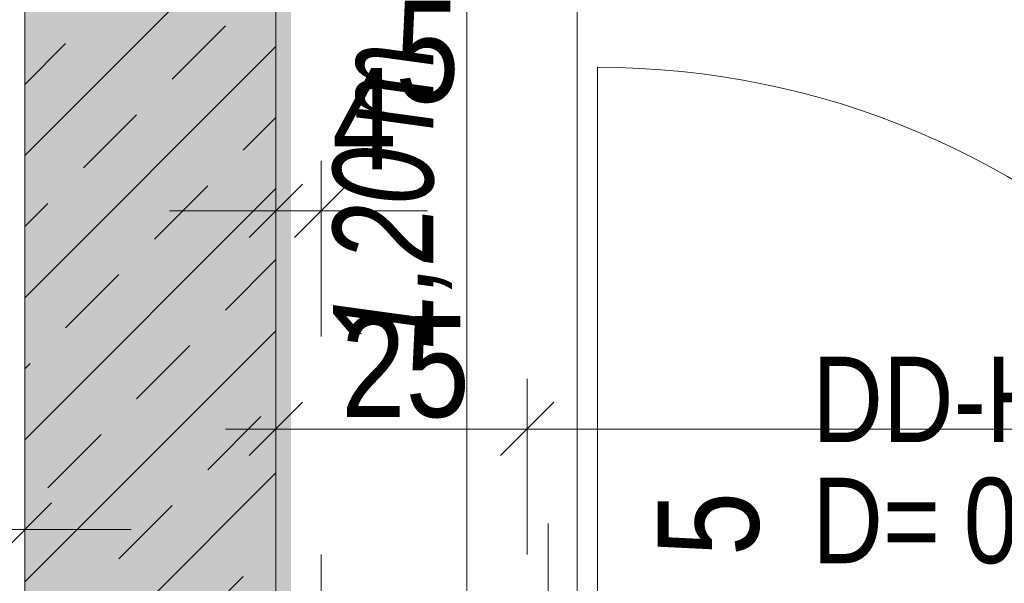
# Model space of a CAD drawing. Extents: x -620 to 300, y 62 to 1162.
# Tile 131 of 256: x -46 to -26, y 841 to 853. Entities that reach past the tile are written whole.
import ezdxf
from ezdxf.lldxf.tags import DXFTag

# ---------------------------------------------------------------- set-up
doc = ezdxf.new("R2010")
doc.units = 0
doc.layers.get('0').update_dxf_attribs({"lineweight": 13})
for name, color, linetype, lineweight, true_color in [('30 -34 Innenwände- 1 tragend', 7, 'Continuous', 13, 0xdd0806), ('30 -34 Innenwände- 4 Türen_Fenster', 7, 'Continuous', 15, 0x9955ff), ('30 -35 Decken- 11 Durchbruch', 5, 'Continuous', 15, 0x0000ff), ('30 -35 Decken- 2.1 Treppen Innen 2D', 7, 'Continuous', 9, 0x599559), ('70 -76 Bemaßung- 2 Allgemein', 9, 'Continuous', 5, 0x808080), ('E_Aussparung Bemaßung', 5, 'Continuous', 9, 0x0000ff), ('iwb_Schraffur_Wand in Bauart BABW', 7, 'Continuous', 13, 0xac59ff), ('iwb_Sichtbeton', 2, 'Continuous', 50, 0xffff00), ('iwb_Sichtbeton-Shading', 2, 'Continuous', 50, 0xffff00)]:
    doc.layers.add(name, color=color, linetype=linetype, lineweight=lineweight, true_color=true_color)
doc.styles.get("Standard").update_dxf_attribs({"font": 'ARIALN.TTF'})
tags = doc.linetypes.add('fein_strichliert-A06G94XS8I', pattern=[4, 1, -2, 1]).pattern_tags.tags
tags[8:9] = [DXFTag(74, 4), DXFTag(75, 0), DXFTag(340, '0'), DXFTag(46, 0.0), DXFTag(50, 0.0), DXFTag(44, 0.0), DXFTag(45, 0.0)]
tags[6:7] = [DXFTag(74, 4), DXFTag(75, 0), DXFTag(340, '0'), DXFTag(46, 0.0), DXFTag(50, 0.0), DXFTag(44, 0.0), DXFTag(45, 0.0)]
tags[4:5] = [DXFTag(74, 4), DXFTag(75, 0), DXFTag(340, '0'), DXFTag(46, 0.0), DXFTag(50, 0.0), DXFTag(44, 0.0), DXFTag(45, 0.0)]

# ---------------------------------------------------------------- blocks, each defined once
blk = doc.blocks.new('Shading-A06G94VT8I', base_point=(-44.915, 989.453))
at = {"layer": 'iwb_Sichtbeton-Shading', "color": 51, "true_color": 0xffff7f}
for points in [[(-44.915, 831.798), (-45.515, 831.798), (-44.915, 965.603), (-45.515, 965.603)], [(-40.279, 836.953), (-40.879, 836.953), (-40.279, 965.603), (-40.879, 965.603)]]:
    blk.add_solid(points, dxfattribs=at)
blk = doc.blocks.new('Referenz-A06G94XT8I')
at = {"layer": '30 -34 Innenwände- 1 tragend', "color": 0, "lineweight": -2}
for p, q in [((-40.58, 965.603), (-40.58, 836.953)), ((-45.58, 960.603), (-45.58, 831.953)), ((-45.58, 849.895), (-40.58, 854.895)), ((-45.58, 849.895), (-40.58, 854.895)), ((-42.644, 851.417), (-41.583, 852.477)), ((-42.644, 851.417), (-41.583, 852.477)), ((-45.58, 851.309), (-44.765, 852.124)), ((-45.58, 851.309), (-44.765, 852.124)), ((-45.58, 847.067), (-40.58, 852.067)), ((-45.58, 847.067), (-40.58, 852.067)), ((-44.412, 849.649), (-43.351, 850.709)), ((-44.412, 849.649), (-43.351, 850.709)), ((-41.23, 850.002), (-40.58, 850.652)), ((-41.23, 850.002), (-40.58, 850.652)), ((-45.58, 844.238), (-40.58, 849.238)), ((-45.58, 844.238), (-40.58, 849.238)), ((-42.998, 848.235), (-41.937, 849.295)), ((-42.998, 848.235), (-41.937, 849.295)), ((-45.58, 848.481), (-45.119, 848.942)), ((-45.58, 848.481), (-45.119, 848.942)), ((-41.583, 846.82), (-40.58, 847.824)), ((-41.583, 846.82), (-40.58, 847.824)), ((-44.765, 846.467), (-43.705, 847.527)), ((-44.765, 846.467), (-43.705, 847.527)), ((-45.58, 841.41), (-40.58, 846.41)), ((-45.58, 841.41), (-40.58, 846.41)), ((-43.351, 845.053), (-42.29, 846.113)), ((-43.351, 845.053), (-42.29, 846.113)), ((-45.58, 845.652), (-45.472, 845.76)), ((-45.58, 845.652), (-45.472, 845.76)), ((-41.937, 843.638), (-40.876, 844.699)), ((-41.937, 843.638), (-40.876, 844.699)), ((-45.119, 843.285), (-44.058, 844.345)), ((-45.119, 843.285), (-44.058, 844.345)), ((-45.58, 838.581), (-40.58, 843.581)), ((-45.58, 838.581), (-40.58, 843.581)), ((-43.705, 841.871), (-42.644, 842.931)), ((-43.705, 841.871), (-42.644, 842.931)), ((-42.29, 840.456), (-41.23, 841.517)), ((-42.29, 840.456), (-41.23, 841.517))]:
    blk.add_line(p, q, dxfattribs=at)
at = {"layer": '30 -34 Innenwände- 1 tragend', "color": 0, "linetype": 'Continuous', "lineweight": -2, "ltscale": 0.13}
for p, q in [((-40.58, 965.603), (-40.58, 836.953)), ((-45.58, 890.103), (-45.58, 831.953))]:
    blk.add_line(p, q, dxfattribs=at)
at = {"layer": '30 -34 Innenwände- 4 Türen_Fenster', "color": 0, "linetype": 'fein_strichliert-A06G94XS8I', "lineweight": -2, "ltscale": 0.13}
blk.add_line((-34.18, 835.253), (-34.18, 851.653), dxfattribs=at)
blk.add_ellipse((-34.18, 835.253), major_axis=(16.4, 0), ratio=1, start_param=0, end_param=1.570796, dxfattribs=at)
at = {"layer": '30 -35 Decken- 11 Durchbruch', "color": 0, "linetype": 'fein_strichliert-A06G94XS8I', "lineweight": -2, "ltscale": 0.13}
blk.add_line((-39.68, 841.953), (-39.68, 838.953), dxfattribs=at)
at = {"layer": '30 -35 Decken- 2.1 Treppen Innen 2D', "color": 0, "linetype": 'fein_strichliert-A06G94XS8I', "lineweight": -2, "ltscale": 0.13}
blk.add_line((-40.58, 884.753), (-40.58, 836.953), dxfattribs=at)
at = {"layer": '70 -76 Bemaßung- 2 Allgemein', "color": 0, "linetype": 'Continuous', "lineweight": -2, "ltscale": 0.13}
for p, q in [((-34.58, 838.014), (-34.58, 964.543)), ((-40.58, 846.294), (-40.58, 849.794)), ((-39.68, 846.294), (-39.68, 849.794)), ((-40.049, 849.325), (-41.11, 848.264)), ((-40.21, 848.264), (-39.149, 849.325)), ((-41.64, 848.794), (-42.7, 848.794)), ((-39.58, 848.794), (-41.64, 848.794)), ((-40.68, 848.794), (-38.619, 848.794)), ((-39.68, 848.794), (-40.58, 848.794)), ((-38.619, 848.794), (-37.559, 848.794)), ((-40.58, 841.953), (-40.58, 845.453)), ((-35.58, 841.953), (-35.58, 845.453)), ((-35.58, 841.953), (-35.58, 845.453)), ((-45.58, 844.953), (-45.58, 841.453)), ((-41.11, 843.923), (-40.049, 844.984)), ((-35.049, 844.984), (-36.11, 843.923)), ((-36.11, 843.923), (-35.049, 844.984)), ((-41.58, 844.453), (-39.519, 844.453)), ((-36.64, 844.453), (-39.519, 844.453)), ((-34.58, 844.453), (-36.64, 844.453)), ((-36.58, 844.453), (-34.519, 844.453)), ((13.36, 844.453), (-34.519, 844.453)), ((-46.11, 841.923), (-45.049, 842.984)), ((-45.58, 842.453), (-47.18, 842.453)), ((-46.58, 842.453), (-44.519, 842.453)), ((-44.519, 842.453), (-43.459, 842.453)), ((-35.16, 841.514), (-35.16, 842.574)), ((-35.16, 840.514), (-35.16, 841.574)), ((-35.16, 839.453), (-35.16, 841.514))]:
    blk.add_line(p, q, dxfattribs=at)
at = {"layer": '30 -35 Decken- 11 Durchbruch', "color": 0, "linetype": 'Continuous', "lineweight": -2, "ltscale": 0.13, "char_height": 1.7, "attachment_point": 1}
for s, insert in [('{\\fArial Narrow;DD-H}', (-29.901, 845.893)), ('{\\fArial Narrow;D=}', (-29.901, 843.482)), ('{\\fArial Narrow;0,03m}', (-26.888, 843.482))]:
    blk.add_mtext(s, dxfattribs=dict(at, insert=insert))
at = {"layer": '70 -76 Bemaßung- 2 Allgemein', "color": 0, "linetype": 'Continuous', "lineweight": -2, "ltscale": 0.13, "char_height": 2.01377, "attachment_point": 1}
for s, insert in [('{\\fArial Narrow;5}', (-38.202, 852.979)), ('{\\fArial Narrow;4}', (-39.461, 851.637)), ('{\\fArial Narrow;25}', (-39.282, 846.704))]:
    blk.add_mtext(s, dxfattribs=dict(at, insert=insert))
at = {"layer": '70 -76 Bemaßung- 2 Allgemein', "color": 0, "linetype": 'Continuous', "lineweight": -2, "ltscale": 0.13, "insert": (-32.982, 841.92), "char_height": 2.01377, "attachment_point": 1, "rotation": 90}
blk.add_mtext('{\\fArial Narrow;5}', dxfattribs=at)
blk = doc.blocks.new('Referenz-A06G94XV8I')
at = {"layer": 'iwb_Schraffur_Wand in Bauart BABW', "linetype": 'Continuous', "ltscale": 0.13}
blk.add_hatch(color=256, dxfattribs=at).paths.add_polyline_path([(-40.579, 965.603), (-40.579, 836.953), (-35.579, 836.953), (-35.579, 831.953), (-45.579, 831.953), (-45.579, 965.603)])
at = {"layer": 'iwb_Sichtbeton', "linetype": 'Continuous', "ltscale": 0.5}
for points in [[(-44.915, 831.798), (-45.515, 831.798), (-44.915, 965.603), (-45.515, 965.603)], [(-40.279, 836.953), (-40.879, 836.953), (-40.279, 965.603), (-40.879, 965.603)]]:
    blk.add_solid(points, dxfattribs=at)
blk = doc.blocks.new('Maß-A06G952L8I')
at = {"color": 0, "linetype": 'ByBlock', "lineweight": -2, "ltscale": 0.13}
blk.add_line((-36.779, 836.953), (-36.779, 860.96), dxfattribs=at)
at = {"color": 0, "linetype": 'ByBlock', "lineweight": -2, "ltscale": 0.13, "char_height": 2, "attachment_point": 1, "rotation": 90}
for s, insert in [('{\\W0.9;\\fArial Narrow|b0|i1;m}', (-39.445, 850.415)), ('{\\W0.9;\\fArial Narrow|b0|i1;1,20 }', (-39.445, 846.048))]:
    blk.add_mtext(s, dxfattribs=dict(at, insert=insert))

msp = doc.modelspace()

# ---------------------------------------------------------------- block references
at = {"color": 8, "lineweight": 13, "ltscale": 0.13, "true_color": 0x808080}
msp.add_blockref('Referenz-A06G94XT8I', (0, 0), dxfattribs=at)
at = {"color": 8, "lineweight": 25, "ltscale": 0.25, "true_color": 0x808080}
msp.add_blockref('Referenz-A06G94XV8I', (0, 0), dxfattribs=at)
msp.add_blockref('Shading-A06G94VT8I', (-44.915, 989.453))
at = {"layer": 'E_Aussparung Bemaßung', "ltscale": 0.13}
msp.add_blockref('Maß-A06G952L8I', (0, 0), dxfattribs=at)

doc.saveas('drawing.dxf')
